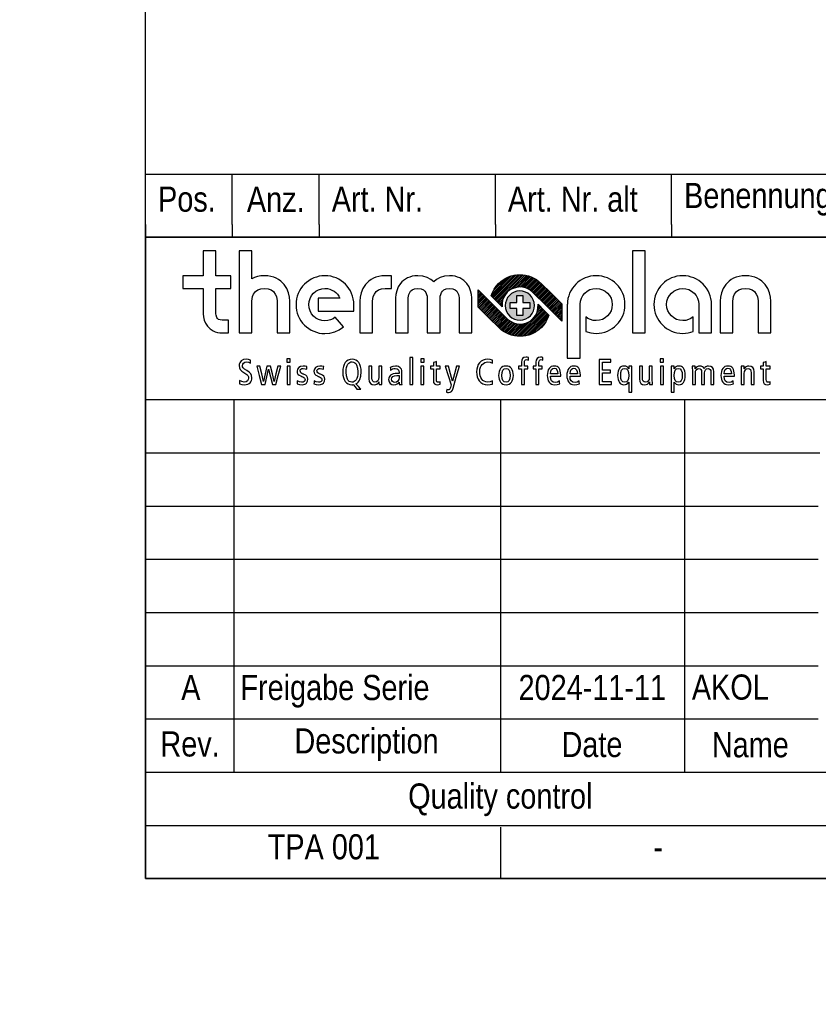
# Model space of a CAD drawing. Header units: millimetres. Extents: x 0 to 200, y 0 to 287.
# Tile 1 of 73: x 0 to 63, y 0 to 78. Entities that reach past the tile are written whole.
import ezdxf
from ezdxf import colors
from ezdxf.entities.mleader import LeaderData, LeaderLine
from ezdxf.math import Vec2, Vec3

# ---------------------------------------------------------------- set-up
doc = ezdxf.new("R2010")
doc.units = ezdxf.units.MM
for name, color, linetype in [('Cartouche', 7, 'Continuous'), ('Défaut', 7, 'Continuous'), ('EBENE_1', 7, 'Continuous'), ('Marges', 7, 'Continuous'), ('Standard', 7, 'Continuous')]:
    doc.layers.add(name, color=color, linetype=linetype)

# ---------------------------------------------------------------- blocks, each defined once
blk = doc.blocks.new('_Dot')
at = {"color": 0, "linetype": 'ByBlock', "lineweight": -2}
blk.add_line((-0.5, 0), (-1, 0), dxfattribs=at)
at = {"color": 0, "linetype": 'ByBlock', "const_width": 0.5}
blk.add_lwpolyline([(-0.25, 0, 1), (0.25, 0, 1)], format="xyb", close=True, dxfattribs=at)
blk = doc.blocks.new('SE5')
at = {"layer": 'EBENE_1', "color": 7, "linetype": 'Continuous'}
for points in [[(18.351, 51.207), (18.188, 51.254), (17.992, 51.273), (17.779, 51.241), (17.603, 51.146), (17.535, 51.076), (17.484, 50.99), (17.451, 50.89), (17.44, 50.774), (17.458, 50.603), (17.525, 50.461), (17.659, 50.327), (17.879, 50.179), (18.039, 50.069), (18.133, 49.973), (18.176, 49.88), (18.186, 49.774), (18.163, 49.657), (18.094, 49.557), (17.983, 49.487), (17.833, 49.461), (17.643, 49.5), (17.454, 49.589), (17.454, 49.46), (17.454, 49.33), (17.642, 49.268), (17.87, 49.245), (18.004, 49.256), (18.121, 49.288), (18.221, 49.34), (18.302, 49.408), (18.366, 49.491), (18.411, 49.587), (18.439, 49.694), (18.448, 49.809), (18.427, 49.97), (18.358, 50.117), (18.232, 50.254), (18.038, 50.387), (17.865, 50.497), (17.763, 50.587), (17.714, 50.671), (17.702, 50.76), (17.724, 50.877), (17.787, 50.971), (17.885, 51.034), (18.012, 51.056), (18.193, 51.032), (18.351, 50.965), (18.351, 51.086), (18.351, 51.207)], [(21.233, 51.031), (21.364, 51.031), (21.495, 51.031), (21.495, 51.173), (21.495, 51.315), (21.364, 51.315), (21.233, 51.315), (21.233, 51.173), (21.233, 51.031)], [(27.101, 48.894), (26.911, 49.105), (26.72, 49.316), (26.816, 49.375), (26.9, 49.451), (26.972, 49.546), (27.032, 49.657), (27.113, 49.933), (27.141, 50.279), (27.128, 50.498), (27.09, 50.693), (27.029, 50.864), (26.945, 51.006), (26.841, 51.12), (26.717, 51.204), (26.576, 51.255), (26.418, 51.273), (26.251, 51.256), (26.103, 51.208), (25.975, 51.127), (25.869, 51.013), (25.784, 50.867), (25.722, 50.69), (25.684, 50.48), (25.672, 50.239), (25.685, 50.019), (25.723, 49.824), (25.784, 49.654), (25.868, 49.511), (25.972, 49.397), (26.096, 49.313), (26.237, 49.262), (26.395, 49.245), (26.421, 49.246), (26.446, 49.247), (26.472, 49.251), (26.495, 49.256), (26.644, 49.075), (26.794, 48.894), (26.948, 48.894), (27.101, 48.894)], [(25.934, 50.239), (25.944, 50.45), (25.972, 50.627), (26.018, 50.77), (26.077, 50.883), (26.149, 50.967), (26.232, 51.024), (26.322, 51.057), (26.418, 51.068), (26.534, 51.05), (26.632, 51.001), (26.711, 50.924), (26.774, 50.824), (26.854, 50.571), (26.879, 50.279), (26.869, 50.067), (26.84, 49.891), (26.795, 49.747), (26.735, 49.634), (26.663, 49.55), (26.581, 49.493), (26.491, 49.46), (26.395, 49.45), (26.279, 49.467), (26.181, 49.517), (26.101, 49.593), (26.038, 49.694), (25.959, 49.946), (25.934, 50.239)], [(30.998, 49.264), (31.117, 49.264), (31.237, 49.264), (31.237, 50.333), (31.237, 51.401), (31.117, 51.401), (30.998, 51.401), (30.998, 50.333), (30.998, 49.264)], [(31.875, 51.031), (32.006, 51.031), (32.138, 51.031), (32.138, 51.173), (32.138, 51.315), (32.006, 51.315), (31.875, 51.315), (31.875, 51.173), (31.875, 51.031)], [(33.411, 49.475), (33.342, 49.449), (33.262, 49.439), (33.193, 49.451), (33.146, 49.49), (33.12, 49.561), (33.112, 49.666), (33.112, 50.095), (33.112, 50.524), (33.261, 50.524), (33.411, 50.524), (33.411, 50.62), (33.411, 50.717), (33.261, 50.717), (33.112, 50.717), (33.112, 50.901), (33.112, 51.085), (32.992, 51.049), (32.872, 51.013), (32.872, 50.865), (32.872, 50.717), (32.757, 50.717), (32.641, 50.717), (32.641, 50.62), (32.641, 50.524), (32.757, 50.524), (32.872, 50.524), (32.872, 50.056), (32.872, 49.589), (32.894, 49.427), (32.958, 49.321), (33.063, 49.262), (33.209, 49.245), (33.313, 49.256), (33.411, 49.282), (33.411, 49.378), (33.411, 49.475)], [(37.557, 49.555), (37.389, 49.486), (37.201, 49.461), (37.049, 49.477), (36.919, 49.522), (36.809, 49.595), (36.72, 49.695), (36.651, 49.818), (36.602, 49.963), (36.573, 50.129), (36.563, 50.313), (36.576, 50.484), (36.614, 50.633), (36.674, 50.761), (36.752, 50.866), (36.845, 50.949), (36.95, 51.008), (37.064, 51.044), (37.184, 51.056), (37.382, 51.032), (37.557, 50.957), (37.557, 51.079), (37.557, 51.201), (37.388, 51.254), (37.181, 51.273), (36.994, 51.255), (36.825, 51.202), (36.675, 51.117), (36.547, 51), (36.443, 50.854), (36.366, 50.681), (36.317, 50.483), (36.301, 50.261), (36.314, 50.063), (36.352, 49.876), (36.418, 49.703), (36.512, 49.551), (36.636, 49.424), (36.79, 49.328), (36.976, 49.266), (37.195, 49.245), (37.375, 49.261), (37.557, 49.304), (37.557, 49.43), (37.557, 49.555)], [(39.87, 49.264), (39.99, 49.264), (40.109, 49.264), (40.109, 49.894), (40.109, 50.524), (40.24, 50.524), (40.371, 50.524), (40.371, 50.62), (40.371, 50.717), (40.24, 50.717), (40.109, 50.717), (40.109, 50.87), (40.109, 51.022), (40.118, 51.118), (40.146, 51.186), (40.2, 51.227), (40.283, 51.241), (40.362, 51.233), (40.42, 51.207), (40.42, 51.31), (40.42, 51.412), (40.33, 51.429), (40.232, 51.435), (40.069, 51.407), (39.956, 51.327), (39.891, 51.203), (39.87, 51.042), (39.87, 50.88), (39.87, 50.717), (39.755, 50.717), (39.639, 50.717), (39.639, 50.62), (39.639, 50.524), (39.755, 50.524), (39.87, 50.524), (39.87, 49.894), (39.87, 49.264)], [(41.022, 49.264), (41.142, 49.264), (41.261, 49.264), (41.261, 49.894), (41.261, 50.524), (41.392, 50.524), (41.523, 50.524), (41.523, 50.62), (41.523, 50.717), (41.392, 50.717), (41.261, 50.717), (41.261, 50.87), (41.261, 51.022), (41.27, 51.118), (41.298, 51.186), (41.351, 51.227), (41.435, 51.241), (41.514, 51.233), (41.572, 51.207), (41.572, 51.31), (41.572, 51.412), (41.482, 51.429), (41.384, 51.435), (41.22, 51.407), (41.108, 51.327), (41.043, 51.203), (41.022, 51.042), (41.022, 50.88), (41.022, 50.717), (40.907, 50.717), (40.791, 50.717), (40.791, 50.62), (40.791, 50.524), (40.907, 50.524), (41.022, 50.524), (41.022, 49.894), (41.022, 49.264)], [(46.057, 49.264), (46.538, 49.264), (47.02, 49.264), (47.02, 49.373), (47.02, 49.481), (46.664, 49.481), (46.308, 49.481), (46.308, 49.834), (46.308, 50.188), (46.63, 50.188), (46.951, 50.188), (46.951, 50.296), (46.951, 50.404), (46.63, 50.404), (46.308, 50.404), (46.308, 50.72), (46.308, 51.036), (46.645, 51.036), (46.983, 51.036), (46.983, 51.145), (46.983, 51.253), (46.52, 51.253), (46.057, 51.253), (46.057, 50.259), (46.057, 49.264)], [(50.895, 51.031), (51.026, 51.031), (51.157, 51.031), (51.157, 51.173), (51.157, 51.315), (51.026, 51.315), (50.895, 51.315), (50.895, 51.173), (50.895, 51.031)], [(59.621, 49.475), (59.552, 49.449), (59.472, 49.439), (59.403, 49.451), (59.356, 49.49), (59.33, 49.561), (59.321, 49.666), (59.321, 50.095), (59.321, 50.524), (59.471, 50.524), (59.621, 50.524), (59.621, 50.62), (59.621, 50.717), (59.471, 50.717), (59.321, 50.717), (59.321, 50.901), (59.321, 51.085), (59.202, 51.049), (59.082, 51.013), (59.082, 50.865), (59.082, 50.717), (58.967, 50.717), (58.852, 50.717), (58.852, 50.62), (58.852, 50.524), (58.967, 50.524), (59.082, 50.524), (59.082, 50.056), (59.082, 49.589), (59.104, 49.427), (59.168, 49.321), (59.273, 49.262), (59.418, 49.245), (59.523, 49.256), (59.621, 49.282), (59.621, 49.378), (59.621, 49.475)], [(20.739, 50.717), (20.62, 50.717), (20.5, 50.717), (20.363, 50.11), (20.227, 49.504), (20.224, 49.504), (20.221, 49.504), (20.077, 50.11), (19.933, 50.717), (19.791, 50.717), (19.648, 50.717), (19.51, 50.11), (19.372, 49.504), (19.369, 49.504), (19.366, 49.504), (19.228, 50.11), (19.09, 50.717), (18.965, 50.717), (18.839, 50.717), (19.032, 49.991), (19.224, 49.264), (19.361, 49.264), (19.497, 49.264), (19.637, 49.878), (19.776, 50.492), (19.779, 50.492), (19.782, 50.492), (19.934, 49.878), (20.087, 49.264), (20.224, 49.264), (20.36, 49.264), (20.55, 49.991), (20.739, 50.717)], [(21.244, 49.264), (21.364, 49.264), (21.484, 49.264), (21.484, 49.991), (21.484, 50.717), (21.364, 50.717), (21.244, 50.717), (21.244, 49.991), (21.244, 49.264)], [(22.042, 49.33), (22.221, 49.267), (22.435, 49.245), (22.551, 49.254), (22.648, 49.28), (22.729, 49.321), (22.793, 49.376), (22.876, 49.519), (22.902, 49.695), (22.882, 49.818), (22.824, 49.921), (22.734, 50.002), (22.614, 50.065), (22.572, 50.082), (22.529, 50.099), (22.423, 50.147), (22.346, 50.201), (22.3, 50.265), (22.284, 50.344), (22.299, 50.423), (22.345, 50.487), (22.42, 50.528), (22.523, 50.543), (22.678, 50.525), (22.808, 50.481), (22.814, 50.584), (22.819, 50.686), (22.679, 50.723), (22.512, 50.737), (22.32, 50.705), (22.172, 50.616), (22.078, 50.482), (22.044, 50.315), (22.06, 50.192), (22.109, 50.095), (22.197, 50.014), (22.33, 49.943), (22.409, 49.907), (22.489, 49.871), (22.574, 49.825), (22.632, 49.772), (22.664, 49.713), (22.674, 49.643), (22.657, 49.565), (22.604, 49.499), (22.518, 49.455), (22.398, 49.439), (22.223, 49.468), (22.056, 49.547), (22.049, 49.438), (22.042, 49.33)], [(23.381, 49.33), (23.561, 49.267), (23.775, 49.245), (23.89, 49.254), (23.988, 49.28), (24.069, 49.321), (24.133, 49.376), (24.215, 49.519), (24.241, 49.695), (24.221, 49.818), (24.164, 49.921), (24.073, 50.002), (23.954, 50.065), (23.911, 50.082), (23.868, 50.099), (23.763, 50.147), (23.686, 50.201), (23.639, 50.265), (23.623, 50.344), (23.639, 50.423), (23.684, 50.487), (23.759, 50.528), (23.863, 50.543), (24.018, 50.525), (24.148, 50.481), (24.153, 50.584), (24.159, 50.686), (24.019, 50.723), (23.852, 50.737), (23.659, 50.705), (23.512, 50.616), (23.418, 50.482), (23.384, 50.315), (23.4, 50.192), (23.449, 50.095), (23.537, 50.014), (23.669, 49.943), (23.749, 49.907), (23.828, 49.871), (23.914, 49.825), (23.971, 49.772), (24.004, 49.713), (24.014, 49.643), (23.996, 49.565), (23.944, 49.499), (23.858, 49.455), (23.738, 49.439), (23.562, 49.468), (23.396, 49.547), (23.388, 49.438), (23.381, 49.33)], [(28.772, 50.717), (28.653, 50.717), (28.533, 50.717), (28.533, 50.28), (28.533, 49.843), (28.511, 49.671), (28.45, 49.548), (28.353, 49.474), (28.226, 49.45), (28.123, 49.469), (28.048, 49.528), (28.002, 49.631), (27.986, 49.78), (27.986, 50.249), (27.986, 50.717), (27.867, 50.717), (27.747, 50.717), (27.747, 50.213), (27.747, 49.709), (27.778, 49.502), (27.864, 49.357), (27.998, 49.272), (28.171, 49.245), (28.289, 49.258), (28.389, 49.301), (28.473, 49.374), (28.539, 49.481), (28.542, 49.481), (28.544, 49.481), (28.549, 49.373), (28.553, 49.264), (28.668, 49.264), (28.784, 49.264), (28.777, 49.42), (28.772, 49.578), (28.772, 50.148), (28.772, 50.717)], [(29.47, 50.392), (29.543, 50.455), (29.632, 50.502), (29.734, 50.533), (29.844, 50.543), (29.984, 50.522), (30.086, 50.452), (30.13, 50.353), (30.14, 50.219), (30.14, 50.186), (30.14, 50.153), (30.07, 50.153), (30, 50.153), (29.828, 50.144), (29.683, 50.116), (29.565, 50.072), (29.471, 50.014), (29.401, 49.942), (29.353, 49.859), (29.326, 49.765), (29.317, 49.663), (29.348, 49.48), (29.436, 49.349), (29.569, 49.271), (29.736, 49.245), (29.884, 49.263), (29.998, 49.311), (30.083, 49.38), (30.143, 49.461), (30.146, 49.461), (30.149, 49.461), (30.156, 49.363), (30.163, 49.264), (30.271, 49.264), (30.379, 49.264), (30.371, 49.363), (30.368, 49.487), (30.368, 49.866), (30.368, 50.244), (30.357, 50.378), (30.329, 50.476), (30.288, 50.547), (30.242, 50.6), (30.112, 50.686), (29.999, 50.722), (29.855, 50.737), (29.641, 50.706), (29.445, 50.618), (29.458, 50.505), (29.47, 50.392)], [(31.887, 49.264), (32.006, 49.264), (32.126, 49.264), (32.126, 49.991), (32.126, 50.717), (32.006, 50.717), (31.887, 50.717), (31.887, 49.991), (31.887, 49.264)], [(34.942, 50.717), (34.822, 50.717), (34.703, 50.717), (34.552, 50.125), (34.401, 49.532), (34.398, 49.532), (34.395, 49.532), (34.233, 50.125), (34.07, 50.717), (33.945, 50.717), (33.82, 50.717), (34.049, 49.979), (34.278, 49.242), (34.25, 49.131), (34.221, 49.02), (34.189, 48.927), (34.152, 48.872), (34.11, 48.845), (34.062, 48.837), (33.991, 48.845), (33.931, 48.866), (33.925, 48.757), (33.919, 48.649), (33.995, 48.636), (34.082, 48.632), (34.205, 48.65), (34.302, 48.707), (34.378, 48.811), (34.438, 48.968), (34.69, 49.843), (34.942, 50.717)], [(38.059, 49.991), (38.069, 49.828), (38.097, 49.682), (38.143, 49.554), (38.207, 49.447), (38.29, 49.361), (38.39, 49.297), (38.508, 49.258), (38.643, 49.245), (38.779, 49.258), (38.897, 49.297), (38.997, 49.361), (39.08, 49.447), (39.144, 49.554), (39.19, 49.682), (39.218, 49.828), (39.227, 49.991), (39.218, 50.154), (39.19, 50.3), (39.144, 50.427), (39.08, 50.535), (38.997, 50.621), (38.897, 50.685), (38.779, 50.724), (38.643, 50.737), (38.508, 50.724), (38.39, 50.685), (38.29, 50.621), (38.207, 50.535), (38.143, 50.427), (38.097, 50.3), (38.069, 50.154), (38.059, 49.991)], [(38.31, 49.991), (38.33, 50.231), (38.391, 50.404), (38.495, 50.508), (38.643, 50.543), (38.792, 50.508), (38.896, 50.404), (38.957, 50.231), (38.977, 49.991), (38.957, 49.751), (38.896, 49.578), (38.792, 49.474), (38.643, 49.439), (38.495, 49.474), (38.391, 49.578), (38.33, 49.751), (38.31, 49.991)], [(42.989, 49.92), (42.989, 49.984), (42.989, 50.048), (42.955, 50.336), (42.914, 50.454), (42.857, 50.553), (42.784, 50.632), (42.697, 50.69), (42.595, 50.725), (42.479, 50.737), (42.351, 50.724), (42.239, 50.685), (42.143, 50.621), (42.063, 50.535), (42, 50.427), (41.955, 50.3), (41.927, 50.154), (41.918, 49.991), (41.927, 49.828), (41.955, 49.682), (42.001, 49.554), (42.066, 49.447), (42.148, 49.361), (42.248, 49.297), (42.366, 49.258), (42.502, 49.245), (42.717, 49.267), (42.909, 49.33), (42.903, 49.438), (42.898, 49.547), (42.745, 49.464), (42.565, 49.427), (42.391, 49.457), (42.267, 49.547), (42.193, 49.701), (42.169, 49.92), (42.579, 49.92), (42.989, 49.92)], [(42.169, 50.102), (42.196, 50.316), (42.261, 50.456), (42.354, 50.532), (42.465, 50.555), (42.59, 50.527), (42.679, 50.442), (42.732, 50.3), (42.75, 50.102), (42.459, 50.102), (42.169, 50.102)], [(44.55, 49.92), (44.55, 49.984), (44.55, 50.048), (44.517, 50.336), (44.475, 50.454), (44.418, 50.553), (44.346, 50.632), (44.258, 50.69), (44.156, 50.725), (44.04, 50.737), (43.913, 50.724), (43.8, 50.685), (43.704, 50.621), (43.624, 50.535), (43.561, 50.427), (43.516, 50.3), (43.488, 50.154), (43.479, 49.991), (43.488, 49.828), (43.516, 49.682), (43.563, 49.554), (43.627, 49.447), (43.71, 49.361), (43.81, 49.297), (43.928, 49.258), (44.063, 49.245), (44.279, 49.267), (44.47, 49.33), (44.465, 49.438), (44.459, 49.547), (44.306, 49.464), (44.126, 49.427), (43.952, 49.457), (43.828, 49.547), (43.754, 49.701), (43.73, 49.92), (44.14, 49.92), (44.55, 49.92)], [(43.73, 50.102), (43.757, 50.316), (43.822, 50.456), (43.916, 50.532), (44.026, 50.555), (44.151, 50.527), (44.24, 50.442), (44.293, 50.3), (44.311, 50.102), (44.02, 50.102), (43.73, 50.102)], [(48.393, 48.649), (48.512, 48.649), (48.632, 48.649), (48.632, 49.549), (48.632, 50.45), (48.637, 50.583), (48.643, 50.717), (48.528, 50.717), (48.412, 50.717), (48.408, 50.61), (48.404, 50.503), (48.401, 50.503), (48.398, 50.503), (48.342, 50.588), (48.263, 50.663), (48.157, 50.717), (48.017, 50.737), (47.909, 50.726), (47.812, 50.691), (47.727, 50.633), (47.654, 50.552), (47.595, 50.447), (47.552, 50.319), (47.525, 50.167), (47.515, 49.991), (47.525, 49.815), (47.552, 49.663), (47.595, 49.534), (47.654, 49.43), (47.727, 49.348), (47.812, 49.291), (47.909, 49.256), (48.017, 49.245), (48.131, 49.257), (48.227, 49.297), (48.311, 49.365), (48.387, 49.464), (48.39, 49.464), (48.393, 49.464), (48.393, 49.056), (48.393, 48.649)], [(48.393, 49.991), (48.374, 49.751), (48.315, 49.578), (48.216, 49.474), (48.074, 49.439), (47.931, 49.474), (47.832, 49.578), (47.774, 49.751), (47.755, 49.991), (47.774, 50.231), (47.832, 50.404), (47.931, 50.508), (48.074, 50.543), (48.216, 50.508), (48.315, 50.404), (48.374, 50.231), (48.393, 49.991)], [(50.267, 50.717), (50.148, 50.717), (50.028, 50.717), (50.028, 50.28), (50.028, 49.843), (50.006, 49.671), (49.945, 49.548), (49.848, 49.474), (49.72, 49.45), (49.618, 49.469), (49.543, 49.528), (49.497, 49.631), (49.481, 49.78), (49.481, 50.249), (49.481, 50.717), (49.361, 50.717), (49.242, 50.717), (49.242, 50.213), (49.242, 49.709), (49.272, 49.502), (49.359, 49.357), (49.493, 49.272), (49.666, 49.245), (49.784, 49.258), (49.884, 49.301), (49.967, 49.374), (50.034, 49.481), (50.037, 49.481), (50.04, 49.481), (50.044, 49.373), (50.048, 49.264), (50.163, 49.264), (50.279, 49.264), (50.272, 49.42), (50.267, 49.578), (50.267, 50.148), (50.267, 50.717)], [(50.907, 49.264), (51.026, 49.264), (51.146, 49.264), (51.146, 49.991), (51.146, 50.717), (51.026, 50.717), (50.907, 50.717), (50.907, 49.991), (50.907, 49.264)], [(51.773, 48.649), (51.892, 48.649), (52.012, 48.649), (52.012, 49.056), (52.012, 49.464), (52.015, 49.464), (52.018, 49.464), (52.093, 49.365), (52.177, 49.297), (52.274, 49.257), (52.388, 49.245), (52.496, 49.256), (52.593, 49.291), (52.678, 49.348), (52.751, 49.43), (52.81, 49.534), (52.853, 49.663), (52.88, 49.815), (52.889, 49.991), (52.88, 50.167), (52.853, 50.319), (52.81, 50.447), (52.751, 50.552), (52.678, 50.633), (52.593, 50.691), (52.496, 50.726), (52.388, 50.737), (52.248, 50.717), (52.142, 50.663), (52.063, 50.588), (52.006, 50.503), (52.004, 50.503), (52.001, 50.503), (51.996, 50.61), (51.992, 50.717), (51.877, 50.717), (51.761, 50.717), (51.768, 50.583), (51.773, 50.45), (51.773, 49.549), (51.773, 48.649)], [(52.012, 49.991), (52.031, 50.231), (52.089, 50.404), (52.189, 50.508), (52.331, 50.543), (52.474, 50.508), (52.573, 50.404), (52.631, 50.231), (52.65, 49.991), (52.631, 49.751), (52.573, 49.578), (52.474, 49.474), (52.331, 49.439), (52.189, 49.474), (52.089, 49.578), (52.031, 49.751), (52.012, 49.991)], [(53.452, 49.264), (53.572, 49.264), (53.691, 49.264), (53.691, 49.713), (53.691, 50.162), (53.709, 50.33), (53.762, 50.445), (53.847, 50.511), (53.965, 50.532), (54.06, 50.516), (54.129, 50.466), (54.172, 50.382), (54.187, 50.261), (54.187, 49.763), (54.187, 49.264), (54.306, 49.264), (54.426, 49.264), (54.426, 49.713), (54.426, 50.162), (54.444, 50.33), (54.497, 50.445), (54.583, 50.511), (54.7, 50.532), (54.794, 50.516), (54.864, 50.466), (54.907, 50.382), (54.922, 50.261), (54.922, 49.763), (54.922, 49.264), (55.042, 49.264), (55.161, 49.264), (55.161, 49.769), (55.161, 50.273), (55.131, 50.48), (55.044, 50.625), (54.911, 50.71), (54.739, 50.737), (54.625, 50.722), (54.53, 50.677), (54.451, 50.605), (54.386, 50.509), (54.323, 50.608), (54.245, 50.679), (54.153, 50.723), (54.045, 50.737), (53.932, 50.724), (53.834, 50.681), (53.752, 50.607), (53.686, 50.501), (53.683, 50.501), (53.68, 50.501), (53.676, 50.609), (53.671, 50.717), (53.556, 50.717), (53.441, 50.717), (53.447, 50.562), (53.452, 50.404), (53.452, 49.834), (53.452, 49.264)], [(56.789, 49.92), (56.789, 49.984), (56.789, 50.048), (56.755, 50.336), (56.714, 50.454), (56.657, 50.553), (56.584, 50.632), (56.497, 50.69), (56.395, 50.725), (56.279, 50.737), (56.151, 50.724), (56.039, 50.685), (55.943, 50.621), (55.863, 50.535), (55.8, 50.427), (55.755, 50.3), (55.727, 50.154), (55.718, 49.991), (55.727, 49.828), (55.755, 49.682), (55.801, 49.554), (55.866, 49.447), (55.948, 49.361), (56.049, 49.297), (56.166, 49.258), (56.302, 49.245), (56.518, 49.267), (56.71, 49.33), (56.704, 49.438), (56.698, 49.547), (56.545, 49.464), (56.365, 49.427), (56.191, 49.457), (56.068, 49.547), (55.994, 49.701), (55.969, 49.92), (56.379, 49.92), (56.789, 49.92)], [(55.969, 50.102), (55.996, 50.316), (56.061, 50.456), (56.155, 50.532), (56.265, 50.555), (56.39, 50.527), (56.479, 50.442), (56.532, 50.3), (56.55, 50.102), (56.259, 50.102), (55.969, 50.102)], [(57.337, 49.264), (57.457, 49.264), (57.577, 49.264), (57.577, 49.702), (57.577, 50.139), (57.598, 50.311), (57.66, 50.434), (57.757, 50.507), (57.884, 50.532), (57.986, 50.513), (58.061, 50.453), (58.108, 50.351), (58.123, 50.202), (58.123, 49.733), (58.123, 49.264), (58.243, 49.264), (58.362, 49.264), (58.362, 49.769), (58.362, 50.273), (58.332, 50.48), (58.245, 50.625), (58.111, 50.71), (57.938, 50.737), (57.821, 50.724), (57.72, 50.681), (57.637, 50.607), (57.571, 50.501), (57.568, 50.501), (57.565, 50.501), (57.561, 50.609), (57.557, 50.717), (57.441, 50.717), (57.326, 50.717), (57.333, 50.562), (57.337, 50.404), (57.337, 49.834), (57.337, 49.264)], [(30.14, 49.794), (30.116, 49.653), (30.048, 49.536), (29.942, 49.456), (29.801, 49.427), (29.693, 49.445), (29.616, 49.496), (29.571, 49.576), (29.556, 49.68), (29.581, 49.798), (29.658, 49.894), (29.788, 49.959), (29.972, 49.982), (30.064, 49.982), (30.14, 49.976), (30.14, 49.885), (30.14, 49.794)]]:
    blk.add_lwpolyline(points, close=True, dxfattribs=at)
blk = doc.blocks.new('SE4')
at = {"layer": 'Défaut'}
blk.add_blockref('SE5', (0, 0), dxfattribs=at)

msp = doc.modelspace()

# ---------------------------------------------------------------- hatches: boundary and pattern name
at = {"layer": 'Défaut', "linetype": 'Continuous'}
h = msp.add_hatch(dxfattribs=at)
h.set_pattern_fill('LINE', scale=0.0314961, angle=45, style=0)
edge = h.paths.add_edge_path()
edge.add_spline(control_points=[(38.047, 57.288), (37.775, 57.015), (37.573, 56.678), (37.457, 56.312), (37.5, 56.271), (38.144, 55.627), (38.327, 55.445), (38.285, 55.871), (38.432, 56.292), (38.738, 56.598), (39.287, 57.148), (40.189, 57.157), (40.751, 56.619), (40.751, 56.619), (42.92, 54.454), (43.075, 54.3), (43.075, 54.3), (43.075, 55.679), (43.075, 55.679), (42.912, 55.842), (41.445, 57.305), (41.445, 57.304), (40.504, 58.229), (38.979, 58.221), (38.047, 57.288)], knot_values=[0, 0, 0, 0, 0.125, 0.125, 0.125, 0.25, 0.25, 0.25, 0.375, 0.375, 0.375, 0.5, 0.5, 0.5, 0.625, 0.625, 0.625, 0.75, 0.75, 0.75, 0.875, 0.875, 0.875, 1, 1, 1, 1], degree=3, periodic=0)
h = msp.add_hatch(dxfattribs=at)
h.set_pattern_fill('LINE', scale=0.0314961, angle=45, style=0)
edge = h.paths.add_edge_path()
edge.add_spline(control_points=[(36.438, 56.79), (36.438, 56.79), (36.438, 55.411), (36.438, 55.411), (36.602, 55.248), (38.068, 53.784), (38.068, 53.785), (39.009, 52.86), (40.534, 52.868), (41.466, 53.802), (41.738, 54.074), (41.94, 54.411), (42.056, 54.777), (42.013, 54.819), (41.369, 55.462), (41.186, 55.645), (41.228, 55.219), (41.081, 54.798), (40.775, 54.491), (40.226, 53.941), (39.324, 53.932), (38.762, 54.47), (38.762, 54.47), (36.593, 56.635), (36.438, 56.79)], knot_values=[0, 0, 0, 0, 0.125, 0.125, 0.125, 0.25, 0.25, 0.25, 0.375, 0.375, 0.375, 0.5, 0.5, 0.5, 0.625, 0.625, 0.625, 0.75, 0.75, 0.75, 0.875, 0.875, 0.875, 1, 1, 1, 1], degree=3, periodic=0)
at = {"layer": 'EBENE_1', "linetype": 'Continuous'}
h = msp.add_hatch(color=7, dxfattribs=at)
edge = h.paths.add_edge_path()
edge.add_spline(control_points=[(40.881, 55.784), (40.748, 56.411), (40.132, 56.811), (39.506, 56.677), (38.879, 56.544), (38.479, 55.928), (38.612, 55.301), (38.745, 54.675), (39.362, 54.275), (39.988, 54.408), (40.615, 54.541), (41.015, 55.158), (40.881, 55.784)], knot_values=[0, 0, 0, 0, 0.25, 0.25, 0.25, 0.5, 0.5, 0.5, 0.75, 0.75, 0.75, 1, 1, 1, 1], degree=3, periodic=0)
edge = h.paths.add_edge_path()
edge.add_spline(control_points=[(38.962, 55.778), (38.962, 55.778), (38.962, 55.307), (38.962, 55.307), (38.962, 55.307), (39.512, 55.307), (39.512, 55.307), (39.512, 55.307), (39.512, 54.758), (39.512, 54.758), (39.512, 54.758), (39.982, 54.758), (39.982, 54.758), (39.982, 54.758), (39.982, 55.307), (39.982, 55.307), (39.982, 55.307), (40.532, 55.307), (40.532, 55.307), (40.532, 55.307), (40.532, 55.778), (40.532, 55.778), (40.532, 55.778), (39.982, 55.778), (39.982, 55.778), (39.982, 55.778), (39.982, 56.328), (39.982, 56.328), (39.982, 56.328), (39.512, 56.328), (39.512, 56.328), (39.512, 56.328), (39.512, 55.778), (39.512, 55.778), (39.512, 55.778), (38.962, 55.778), (38.962, 55.778)], knot_values=[0, 0, 0, 0, 0.083333, 0.083333, 0.083333, 0.166667, 0.166667, 0.166667, 0.25, 0.25, 0.25, 0.333333, 0.333333, 0.333333, 0.416667, 0.416667, 0.416667, 0.5, 0.5, 0.5, 0.583333, 0.583333, 0.583333, 0.666667, 0.666667, 0.666667, 0.75, 0.75, 0.75, 0.833333, 0.833333, 0.833333, 0.916667, 0.916667, 0.916667, 1, 1, 1, 1], degree=3, periodic=0)

# ---------------------------------------------------------------- linework, layer by layer
at = {"layer": 'Cartouche', "color": 7, "linetype": 'Continuous'}
for p, q in [((199.997, 60.988), (9.997, 60.988)), ((9.998, 60.989), (9.998, 9.988)), ((9.998, 48.066), (66.458, 48.066)), ((17.01, 48.066), (17.01, 18.456)), ((38.195, 48.066), (38.195, 18.456)), ((52.838, 48.066), (52.838, 18.456)), ((9.935, 43.829), (63.567, 43.829)), ((9.998, 39.606), (63.458, 39.606)), ((9.998, 35.376), (63.458, 35.376)), ((9.998, 31.146), (63.458, 31.146)), ((9.998, 26.916), (63.458, 26.916)), ((9.998, 22.686), (63.458, 22.686)), ((9.998, 18.456), (87.358, 18.456)), ((9.998, 14.226), (87.358, 14.226)), ((38.195, 14.087), (38.195, 9.996))]:
    msp.add_line(p, q, dxfattribs=at)
at = {"layer": 'Défaut', "color": 7, "linetype": 'Continuous'}
for p, q in [((9.996, 61.988), (9.996, 65.988)), ((9.996, 65.988), (199.996, 65.988)), ((16.896, 61.988), (16.896, 65.988)), ((23.796, 61.988), (23.796, 65.988)), ((37.796, 61.988), (37.796, 65.988)), ((51.796, 61.988), (51.796, 65.988)), ((9.996, 61.988), (9.996, 60.988)), ((16.896, 61.988), (16.896, 60.988)), ((23.796, 61.988), (23.796, 60.988)), ((37.796, 61.988), (37.796, 60.988)), ((51.796, 61.988), (51.796, 60.988)), ((9.996, 60.988), (199.996, 60.988)), ((9.996, 60.988), (199.996, 60.988)), ((9.998, 9.988), (199.998, 9.988))]:
    msp.add_line(p, q, dxfattribs=at)
at = {"layer": 'EBENE_1', "color": 7, "linetype": 'Continuous'}
for p, q in [((49.705, 59.902), (48.695, 59.902)), ((48.695, 59.902), (48.695, 53.37)), ((49.705, 53.37), (49.705, 59.902)), ((48.695, 53.37), (49.705, 53.37))]:
    msp.add_line(p, q, dxfattribs=at)
for points in [[(16.786, 56.903), (16.786, 57.408), (16.786, 57.913), (16.186, 57.913), (15.586, 57.913), (15.586, 58.908), (15.586, 59.902), (15.081, 59.902), (14.577, 59.902), (14.577, 58.908), (14.577, 57.913), (13.774, 57.913), (12.972, 57.913), (12.972, 57.408), (12.972, 56.903), (13.774, 56.903), (14.577, 56.903), (14.577, 55.894), (14.577, 54.884), (14.596, 54.644), (14.657, 54.391), (14.763, 54.137), (14.917, 53.898), (15.123, 53.688), (15.386, 53.521), (15.539, 53.457), (15.707, 53.41), (15.891, 53.38), (16.091, 53.37), (16.344, 53.37), (16.596, 53.37), (16.596, 53.874), (16.596, 54.379), (16.344, 54.379), (16.091, 54.379), (15.919, 54.397), (15.799, 54.444), (15.721, 54.511), (15.669, 54.586), (15.604, 54.765), (15.586, 54.89), (15.586, 55.897), (15.586, 56.903), (16.186, 56.903), (16.786, 56.903)], [(19.451, 57.913), (19.161, 57.897), (18.896, 57.849), (18.657, 57.775), (18.441, 57.676), (18.441, 58.789), (18.441, 59.902), (17.936, 59.902), (17.431, 59.902), (17.431, 56.636), (17.431, 53.37), (17.936, 53.37), (18.441, 53.37), (18.441, 54.631), (18.441, 55.891), (18.463, 56.078), (18.508, 56.254), (18.589, 56.449), (18.734, 56.65), (18.923, 56.792), (19.161, 56.876), (19.451, 56.903), (19.741, 56.876), (19.978, 56.792), (20.168, 56.65), (20.312, 56.449), (20.395, 56.249), (20.44, 56.07), (20.457, 55.941), (20.461, 55.89), (20.461, 54.63), (20.461, 53.37), (20.965, 53.37), (21.47, 53.37), (21.47, 54.632), (21.47, 55.894), (21.444, 56.213), (21.363, 56.552), (21.222, 56.889), (21.016, 57.208), (20.887, 57.354), (20.741, 57.488), (20.576, 57.608), (20.391, 57.712), (20.187, 57.796), (19.963, 57.86), (19.718, 57.899), (19.451, 57.913)], [(38.047, 57.288), (38.228, 57.452), (38.422, 57.594), (38.626, 57.715), (38.839, 57.814), (39.059, 57.892), (39.284, 57.947), (39.512, 57.981), (39.743, 57.993), (39.973, 57.983), (40.202, 57.952), (40.428, 57.898), (40.648, 57.823), (40.862, 57.726), (41.067, 57.607), (41.262, 57.467), (41.445, 57.304), (42.199, 56.553), (43.075, 55.679), (43.075, 54.989), (43.075, 54.3), (41.855, 55.517), (40.751, 56.619), (40.526, 56.795), (40.277, 56.92), (40.012, 56.994), (39.74, 57.017), (39.468, 56.988), (39.205, 56.909), (38.959, 56.779), (38.738, 56.598), (38.539, 56.349), (38.402, 56.066), (38.33, 55.761), (38.327, 55.445), (37.839, 55.931), (37.457, 56.312), (37.56, 56.581), (37.694, 56.835), (37.857, 57.072), (38.047, 57.288)], [(21.956, 55.613), (21.968, 55.378), (22.003, 55.15), (22.06, 54.93), (22.137, 54.719), (22.234, 54.518), (22.35, 54.328), (22.482, 54.151), (22.631, 53.988), (22.794, 53.839), (22.971, 53.707), (23.161, 53.591), (23.362, 53.494), (23.573, 53.417), (23.793, 53.36), (24.021, 53.325), (24.256, 53.313), (24.654, 53.348), (25.037, 53.45), (25.397, 53.616), (25.725, 53.843), (25.402, 54.231), (25.08, 54.62), (24.896, 54.493), (24.694, 54.4), (24.479, 54.343), (24.256, 54.323), (23.996, 54.349), (23.754, 54.425), (23.535, 54.544), (23.344, 54.701), (23.187, 54.892), (23.068, 55.111), (22.992, 55.353), (22.966, 55.613), (22.992, 55.873), (23.068, 56.115), (23.187, 56.334), (23.344, 56.525), (23.535, 56.683), (23.754, 56.802), (23.996, 56.877), (24.256, 56.903), (24.452, 56.888), (24.638, 56.845), (24.814, 56.776), (24.975, 56.684), (25.121, 56.569), (25.249, 56.435), (25.357, 56.284), (25.443, 56.118), (24.583, 56.118), (23.723, 56.118), (23.723, 55.613), (23.723, 55.108), (25.14, 55.108), (26.556, 55.108), (26.556, 55.361), (26.556, 55.613), (26.544, 55.848), (26.509, 56.076), (26.452, 56.296), (26.375, 56.507), (26.278, 56.708), (26.163, 56.898), (26.03, 57.075), (25.882, 57.239), (25.718, 57.387), (25.541, 57.52), (25.352, 57.635), (25.151, 57.732), (24.939, 57.81), (24.719, 57.866), (24.491, 57.901), (24.256, 57.913), (24.021, 57.901), (23.793, 57.866), (23.573, 57.81), (23.362, 57.732), (23.161, 57.635), (22.971, 57.52), (22.794, 57.387), (22.631, 57.239), (22.482, 57.075), (22.35, 56.898), (22.234, 56.708), (22.137, 56.507), (22.06, 56.296), (22.003, 56.076), (21.968, 55.848), (21.956, 55.613)], [(29.043, 57.913), (28.776, 57.899), (28.531, 57.86), (28.306, 57.796), (28.102, 57.712), (27.918, 57.608), (27.753, 57.488), (27.606, 57.354), (27.478, 57.208), (27.272, 56.889), (27.131, 56.552), (27.05, 56.213), (27.024, 55.894), (27.024, 54.632), (27.024, 53.37), (27.529, 53.37), (28.033, 53.37), (28.033, 54.632), (28.033, 55.894), (28.054, 56.071), (28.098, 56.249), (28.181, 56.449), (28.326, 56.65), (28.515, 56.792), (28.753, 56.876), (29.043, 56.903), (29.296, 56.903), (29.548, 56.903), (29.548, 57.408), (29.548, 57.913), (29.296, 57.913), (29.043, 57.913)], [(34.157, 57.913), (33.758, 57.877), (33.417, 57.774), (33.13, 57.618), (32.895, 57.418), (32.659, 57.618), (32.372, 57.774), (32.031, 57.877), (31.633, 57.913), (31.399, 57.901), (31.185, 57.866), (30.988, 57.811), (30.81, 57.737), (30.648, 57.646), (30.504, 57.541), (30.376, 57.424), (30.263, 57.296), (30.083, 57.017), (29.959, 56.722), (29.888, 56.426), (29.866, 56.146), (29.866, 54.758), (29.866, 53.37), (30.371, 53.37), (30.875, 53.37), (30.875, 54.758), (30.875, 56.146), (30.892, 56.282), (30.927, 56.42), (30.991, 56.573), (31.065, 56.685), (31.185, 56.791), (31.368, 56.872), (31.633, 56.903), (31.898, 56.872), (32.081, 56.791), (32.2, 56.685), (32.274, 56.573), (32.337, 56.424), (32.372, 56.289), (32.387, 56.188), (32.39, 56.143), (32.39, 54.756), (32.39, 53.37), (32.895, 53.37), (33.4, 53.37), (33.4, 54.758), (33.4, 56.146), (33.416, 56.282), (33.451, 56.42), (33.515, 56.573), (33.589, 56.685), (33.709, 56.791), (33.892, 56.872), (34.157, 56.903), (34.422, 56.872), (34.605, 56.791), (34.725, 56.685), (34.798, 56.573), (34.863, 56.42), (34.898, 56.281), (34.912, 56.181), (34.914, 56.141), (34.914, 54.755), (34.914, 53.37), (35.419, 53.37), (35.924, 53.37), (35.924, 54.758), (35.924, 56.146), (35.901, 56.426), (35.83, 56.722), (35.707, 57.017), (35.527, 57.296), (35.286, 57.541), (35.141, 57.646), (34.98, 57.737), (34.801, 57.811), (34.605, 57.866), (34.39, 57.901), (34.157, 57.913)], [(45.806, 57.913), (45.573, 57.901), (45.347, 57.867), (45.129, 57.811), (44.92, 57.735), (44.72, 57.639), (44.532, 57.525), (44.356, 57.394), (44.194, 57.248), (44.046, 57.086), (43.914, 56.911), (43.798, 56.724), (43.701, 56.525), (43.623, 56.317), (43.566, 56.099), (43.53, 55.873), (43.516, 55.641), (43.516, 55.641), (43.515, 55.641), (43.515, 53.496), (43.515, 51.35), (44.02, 51.35), (44.525, 51.35), (44.525, 52.537), (44.525, 53.725), (44.525, 53.724), (44.525, 53.724), (44.525, 54.672), (44.525, 55.62), (44.525, 55.621), (44.525, 55.622), (44.525, 55.624), (44.525, 55.624), (44.525, 55.636), (44.525, 55.647), (44.526, 55.647), (44.526, 55.647), (44.556, 55.901), (44.633, 56.137), (44.753, 56.35), (44.909, 56.536), (45.098, 56.689), (45.314, 56.805), (45.551, 56.878), (45.806, 56.903), (46.064, 56.877), (46.304, 56.802), (46.522, 56.684), (46.711, 56.528), (46.868, 56.338), (46.986, 56.12), (47.061, 55.88), (47.087, 55.622), (47.061, 55.365), (46.986, 55.124), (46.868, 54.907), (46.711, 54.717), (46.522, 54.561), (46.304, 54.443), (46.064, 54.368), (45.806, 54.342), (45.574, 54.363), (45.355, 54.424), (45.154, 54.521), (44.974, 54.65), (44.974, 54.069), (44.974, 53.489), (45.377, 53.373), (45.589, 53.342), (45.806, 53.332), (46.04, 53.344), (46.267, 53.379), (46.486, 53.435), (46.697, 53.512), (46.897, 53.609), (47.086, 53.724), (47.262, 53.856), (47.425, 54.004), (47.573, 54.166), (47.705, 54.343), (47.82, 54.532), (47.916, 54.732), (47.993, 54.942), (48.05, 55.161), (48.085, 55.389), (48.096, 55.622), (48.085, 55.856), (48.05, 56.083), (47.993, 56.303), (47.916, 56.513), (47.82, 56.713), (47.705, 56.902), (47.573, 57.079), (47.425, 57.241), (47.262, 57.389), (47.086, 57.521), (46.897, 57.636), (46.697, 57.733), (46.486, 57.81), (46.267, 57.866), (46.04, 57.901), (45.806, 57.913)], [(54.977, 55.641), (54.964, 55.873), (54.928, 56.099), (54.87, 56.317), (54.792, 56.525), (54.695, 56.724), (54.58, 56.911), (54.447, 57.086), (54.3, 57.248), (54.137, 57.394), (53.961, 57.525), (53.773, 57.639), (53.574, 57.735), (53.364, 57.811), (53.146, 57.867), (52.92, 57.901), (52.687, 57.913), (52.453, 57.901), (52.226, 57.866), (52.007, 57.81), (51.796, 57.733), (51.596, 57.636), (51.407, 57.521), (51.231, 57.389), (51.068, 57.241), (50.92, 57.079), (50.788, 56.902), (50.673, 56.713), (50.577, 56.513), (50.5, 56.303), (50.443, 56.083), (50.408, 55.856), (50.396, 55.622), (50.408, 55.389), (50.443, 55.161), (50.5, 54.942), (50.577, 54.732), (50.673, 54.532), (50.788, 54.343), (50.92, 54.166), (51.068, 54.004), (51.231, 53.856), (51.407, 53.724), (51.596, 53.609), (51.796, 53.512), (52.007, 53.435), (52.226, 53.379), (52.453, 53.344), (52.687, 53.332), (52.905, 53.342), (53.116, 53.373), (53.322, 53.422), (53.519, 53.489), (53.519, 54.069), (53.519, 54.65), (53.339, 54.521), (53.138, 54.424), (52.92, 54.363), (52.687, 54.342), (52.429, 54.368), (52.189, 54.443), (51.972, 54.561), (51.782, 54.717), (51.625, 54.907), (51.507, 55.124), (51.432, 55.365), (51.406, 55.622), (51.432, 55.88), (51.507, 56.12), (51.625, 56.338), (51.782, 56.528), (51.972, 56.684), (52.189, 56.802), (52.429, 56.877), (52.687, 56.903), (52.942, 56.878), (53.18, 56.805), (53.395, 56.689), (53.584, 56.536), (53.74, 56.35), (53.86, 56.137), (53.937, 55.901), (53.967, 55.647), (53.967, 55.647), (53.968, 55.647), (53.968, 55.636), (53.968, 55.624), (53.968, 55.624), (53.968, 55.622), (53.968, 55.621), (53.968, 55.62), (53.968, 54.672), (53.968, 53.724), (53.968, 53.724), (53.968, 53.725), (53.968, 53.547), (53.968, 53.37), (54.473, 53.37), (54.978, 53.37), (54.978, 54.505), (54.978, 55.641), (54.978, 55.641), (54.977, 55.641)], [(55.651, 55.894), (55.651, 54.632), (55.651, 53.37), (56.155, 53.37), (56.66, 53.37), (56.66, 54.632), (56.66, 55.894), (56.681, 56.071), (56.726, 56.249), (56.809, 56.449), (56.953, 56.65), (57.143, 56.792), (57.38, 56.876), (57.67, 56.903), (57.96, 56.876), (58.198, 56.792), (58.387, 56.65), (58.532, 56.449), (58.615, 56.249), (58.659, 56.07), (58.677, 55.941), (58.68, 55.89), (58.68, 54.63), (58.68, 53.37), (59.185, 53.37), (59.69, 53.37), (59.69, 54.632), (59.69, 55.894), (59.664, 56.213), (59.582, 56.552), (59.441, 56.889), (59.236, 57.208), (59.107, 57.354), (58.96, 57.488), (58.795, 57.608), (58.611, 57.712), (58.407, 57.796), (58.182, 57.86), (57.937, 57.899), (57.67, 57.913), (57.403, 57.899), (57.158, 57.86), (56.934, 57.796), (56.73, 57.712), (56.545, 57.608), (56.38, 57.488), (56.233, 57.354), (56.105, 57.208), (55.899, 56.889), (55.758, 56.552), (55.677, 56.213), (55.651, 55.894)], [(36.438, 56.79), (37.658, 55.572), (38.762, 54.47), (38.987, 54.294), (39.236, 54.169), (39.501, 54.095), (39.773, 54.073), (40.045, 54.101), (40.308, 54.18), (40.554, 54.31), (40.775, 54.491), (40.974, 54.741), (41.111, 55.023), (41.183, 55.328), (41.186, 55.645), (41.674, 55.158), (42.056, 54.777), (41.953, 54.508), (41.819, 54.254), (41.656, 54.018), (41.466, 53.802), (41.285, 53.638), (41.091, 53.495), (40.887, 53.374), (40.674, 53.275), (40.454, 53.198), (40.229, 53.142), (40.001, 53.109), (39.77, 53.097), (39.54, 53.106), (39.311, 53.138), (39.085, 53.191), (38.865, 53.266), (38.651, 53.363), (38.446, 53.482), (38.251, 53.623), (38.068, 53.785), (37.314, 54.536), (36.438, 55.411), (36.438, 56.1), (36.438, 56.79)], [(40.881, 55.784), (40.81, 56.008), (40.698, 56.207), (40.553, 56.377), (40.379, 56.516), (40.181, 56.618), (39.966, 56.682), (39.739, 56.703), (39.506, 56.677), (39.282, 56.605), (39.083, 56.494), (38.912, 56.348), (38.774, 56.174), (38.671, 55.977), (38.607, 55.762), (38.587, 55.535), (38.612, 55.301), (38.684, 55.077), (38.795, 54.878), (38.941, 54.708), (39.115, 54.57), (39.313, 54.467), (39.528, 54.403), (39.755, 54.383), (39.988, 54.408), (40.212, 54.48), (40.411, 54.591), (40.581, 54.737), (40.72, 54.911), (40.823, 55.109), (40.886, 55.324), (40.907, 55.551), (40.881, 55.784)], [(38.962, 55.778), (39.237, 55.778), (39.512, 55.778), (39.512, 56.053), (39.512, 56.328), (39.747, 56.328), (39.982, 56.328), (39.982, 56.053), (39.982, 55.778), (40.257, 55.778), (40.532, 55.778), (40.532, 55.543), (40.532, 55.307), (40.257, 55.307), (39.982, 55.307), (39.982, 55.033), (39.982, 54.758), (39.747, 54.758), (39.512, 54.758), (39.512, 55.033), (39.512, 55.307), (39.237, 55.307), (38.962, 55.307), (38.962, 55.543), (38.962, 55.778)]]:
    msp.add_lwpolyline(points, close=True, dxfattribs=at)
at = {"layer": 'Marges', "color": 7, "linetype": 'Continuous'}
for p, q in [((10, 10), (10, 287)), ((200, 10), (10, 10))]:
    msp.add_line(p, q, dxfattribs=at)
at = {"layer": 'Standard', "color": 7, "linetype": 'Continuous'}
for p, q in [((9.996, 65.988), (9.996, 65.988)), ((9.996, 65.988), (199.998, 65.988)), ((16.896, 65.988), (16.896, 65.988)), ((23.796, 65.988), (23.796, 65.988)), ((37.796, 65.988), (37.796, 65.988)), ((51.796, 65.988), (51.796, 65.988))]:
    msp.add_line(p, q, dxfattribs=at)

# ---------------------------------------------------------------- block references
msp.add_blockref('SE4', (0, 0))

# ---------------------------------------------------------------- texts
at = {"layer": 'Cartouche', "char_height": 2}
for s, insert, width, attachment_point in [('{\\fArial Narrow|b0||i0||c0|p34;\\C7;\\H2.;\\W1.;Quality control}', (38.19, 16.254), 54.36061, 5), ('{\\fArial Narrow|b0||i0||c0|p34;\\C7;\\H2.;\\W1.;TPA 001}', (24.167, 13.52), 27.79884, 2), ('{\\fArial Narrow|b0||i0||c0|p34;\\C7;\\H2.;\\W1.;-}', (50.723, 13.502), 24.82085, 2)]:
    msp.add_mtext(s, dxfattribs=dict(at, insert=insert, width=width, attachment_point=attachment_point))
at = {"layer": 'Défaut', "char_height": 2}
for s, insert, width, attachment_point in [('{\\fArial Narrow|b0||i0||c0|p34;\\C7;\\H2.;\\W1.;Art. Nr. alt}', (38.796, 63.988), 12, 4), ('{\\fArial Narrow|b0||i0||c0|p34;\\C7;\\H2.;\\W1.;Benennung Deutsch}{\\fArial Narrow|b0||i0||c0|p34;\\C7;\\H1.940277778;\\W1.;\\T1.; / Normbez. Werkstoff}', (52.796, 63.988), 47.4, 4), ('{\\fArial Narrow|b0||i0||c0|p34;\\C7;\\H2.;\\W1.;Pos.}', (10.996, 63.988), 4.9, 4), ('{\\fArial Narrow|b0||i0||c0|p34;\\C7;\\H2.;\\W1.;Pos.}', (10.996, 63.988), 4.9, 4), ('{\\fArial Narrow|b0||i0||c0|p34;\\C7;\\H2.;\\W1.;Anz.}', (20.346, 63.988), 4.9, 5), ('{\\fArial Narrow|b0||i0||c0|p34;\\C7;\\H2.;\\W1.;Art. Nr.}', (24.796, 63.988), 12, 4), ('{\\fArial Narrow|b0||i0||c0|p34;\\C7;\\H2.;\\W1.;A}', (14.362, 26.182), 6.62018, 3), ('{\\fArial Narrow|b0||i0||c0|p34;\\C7;\\H2.;\\W1.;Freigabe Serie}', (17.539, 26.182), 20.49941, 1), ('{\\fArial Narrow|b0||i0||c0|p34;\\C7;\\H2.;\\W1.;2024-11-11}', (45.5, 26.182), 14.52042, 2), ('{\\fArial Narrow|b0||i0||c0|p34;\\C7;\\H2.;\\W1.;AKOL}', (53.413, 26.215), 9.78315, 1), ('{\\fArial Narrow|b0||i0||c0|p34;\\C7;\\H2.;\\W1.;Rev.}', (13.539, 20.682), 6.56993, 5), ('{\\fArial Narrow|b0||i0||c0|p34;\\C7;\\H2.;\\W1.;Description}', (27.562, 20.635), 20.94994, 5), ('{\\fArial Narrow|b0||i0||c0|p34;\\C7;\\H2.;\\W1.;Date}', (45.475, 20.64), 14.47017, 5), ('{\\fArial Narrow|b0||i0||c0|p34;\\C7;\\H2.;\\W1.;Name}', (58.058, 20.62), 10.27623, 5)]:
    msp.add_mtext(s, dxfattribs=dict(at, insert=insert, width=width, attachment_point=attachment_point))

# ---------------------------------------------------------------- leaders
at = {"layer": 'Cartouche', "color": 7, "linetype": 'Continuous'}
ml = msp.add_multileader_mtext('Standard', dxfattribs=at)
ml.set_content('{\\pxsm0.9;\\fArial|b0||i0||c0|p34;\\W1.;1 / 1\\P}', color=256)
ml.set_leader_properties()
ml.set_arrow_properties(name='DOT')
ml.build(insert=Vec2(0, 0))
ml.multileader.update_dxf_attribs({"leader_type": 0, "dogleg_length": 0, "arrow_head_size": 2})
ctx = ml.context
ctx.base_point, ctx.char_height, ctx.arrow_head_size = Vec3(189.711, 12.16), 2, 2
ctx.text_align_type = 1
notes = []
notes.append((ctx, [(0, (0, 0, 0), (0, 0), (1, 0), 1, [])]))
ctx.mtext.insert, ctx.mtext.alignment = Vec3(194.019, 13.16), 2
at = {"layer": 'Standard', "color": 7, "linetype": 'Continuous'}
ml = msp.add_multileader_mtext('Standard', dxfattribs=at)
ml.set_content('{\\pxsm0.9;\\fArial Narrow|b0||i0||c0|p34;\\W1.;1:10\\P}', color=256)
ml.set_leader_properties()
ml.set_arrow_properties(name='DOT')
ml.build(insert=Vec2(0, 0))
ml.multileader.update_dxf_attribs({"leader_type": 0, "dogleg_length": 0, "arrow_head_size": 2})
ctx = ml.context
ctx.base_point, ctx.char_height, ctx.arrow_head_size = Vec3(185.357, 51.213), 2, 2
notes.append((ctx, [(0, (0, 0, 0), (0, 0), (1, 0), 1, [])]))
ctx.mtext.insert = Vec3(187.357, 52.213)
for ctx, leaders in notes:
    for number, flags, end, landing, length, lines in leaders:
        leader = LeaderData()
        leader.index, (leader.has_last_leader_line, leader.has_dogleg_vector, leader.attachment_direction) = number, flags
        leader.last_leader_point, leader.dogleg_vector, leader.dogleg_length = Vec3(end), Vec3(landing), length
        for number, points, colour, breaks in lines:
            line = LeaderLine()
            line.index, line.vertices, line.color, line.breaks = number, Vec3.list(points), colors.encode_raw_color(colour), breaks
            leader.lines.append(line)
        ctx.leaders.append(leader)

doc.saveas('drawing.dxf')
